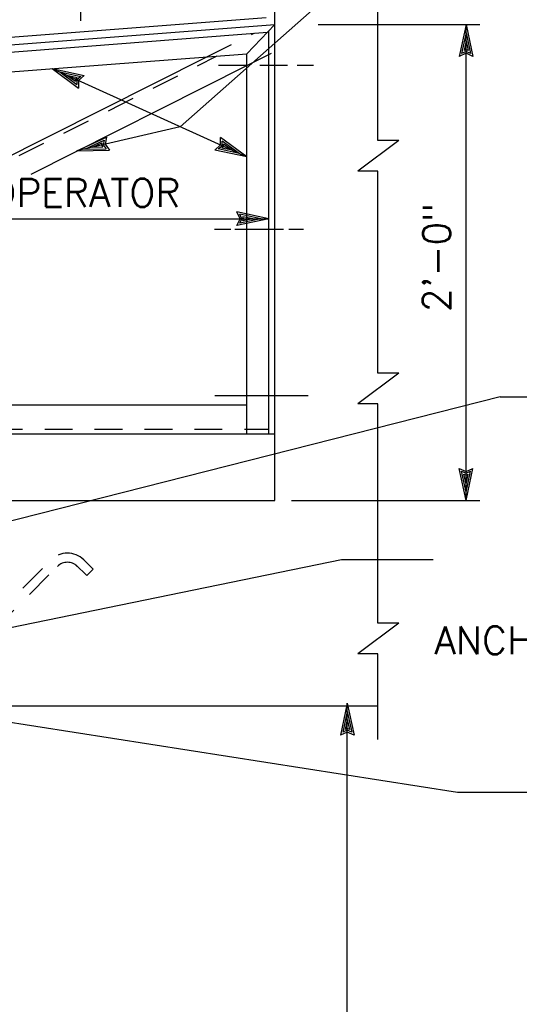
# Model space of a CAD drawing. Extents: x -27.8 to 14.2, y -21.6 to 8.4.
# Tile 19 of 30: x -2.3 to 0, y 0.4 to 4.8. Entities that reach past the tile are written whole.
import ezdxf
from ezdxf.enums import TextEntityAlignment as Align

# ---------------------------------------------------------------- set-up
doc = ezdxf.new("R2010")
doc.units = 0
doc.header["$MEASUREMENT"] = 0
doc.linetypes.add('HIDDEN2', pattern=[0.1875, 0.125, -0.0625])
doc.layers.add('01', color=7, linetype='CONTINUOUS')
doc.styles.add('TXT_SHX', font='txt.shx')

msp = doc.modelspace()

# ---------------------------------------------------------------- linework, layer by layer
at = {"layer": '01', "color": 7, "linetype": 'CONTINUOUS'}
for p, q in [((-1.5668, 4.3234), (0.1132, 5.8084)), ((-1.1398, 2.6404), (-1.1398, 5.6224)), ((-0.6758, 4.2614), (-0.6758, 5.1724)), ((-2.0158, 4.8834), (-2.0158, 4.8004)), ((-4.4758, 4.5614), (-1.1798, 4.8154)), ((-4.4528, 4.5304), (-1.1398, 4.7844)), ((-4.3748, 4.5034), (-1.1728, 4.7494)), ((-1.2668, 4.6524), (-1.1398, 4.7844)), ((-1.1668, 2.9394), (-1.1668, 4.7554)), ((-0.9458, 4.7844), (-0.2168, 4.7844)), ((-0.2788, 4.7844), (-0.3098, 4.6404)), ((-0.2788, 4.7474), (-0.2988, 4.6534)), ((-0.2788, 2.6404), (-0.2788, 4.7844)), ((-0.2788, 4.7844), (-0.2478, 4.6404)), ((-0.2788, 4.7474), (-0.2588, 4.6534)), ((-0.2788, 4.7114), (-0.2878, 4.6664)), ((-0.2788, 4.7114), (-0.2688, 4.6664)), ((-0.2788, 4.6624), (-0.2988, 4.6534)), ((-0.2788, 4.6704), (-0.2878, 4.6664)), ((-0.2688, 4.6664), (-0.2788, 4.6704)), ((-0.2588, 4.6534), (-0.2788, 4.6624)), ((-4.2748, 4.4224), (-1.2668, 4.6524)), ((-2.5238, 4.0964), (-1.4468, 4.6384)), ((-1.2668, 2.9394), (-1.2668, 4.6524)), ((-0.2788, 4.6544), (-0.3098, 4.6404)), ((-0.2478, 4.6404), (-0.2788, 4.6544)), ((-2.2378, 4.1104), (-1.2668, 4.5994)), ((-2.1428, 4.5854), (-1.2668, 4.1874)), ((-2.1428, 4.5854), (-1.9988, 4.5544)), ((-2.1428, 4.5854), (-2.0248, 4.4974)), ((-2.1088, 4.5704), (-2.0148, 4.5494)), ((-2.1088, 4.5704), (-2.0318, 4.5134)), ((-1.3938, 4.6004), (-1.2708, 4.6004)), ((-1.2078, 4.6004), (-1.0838, 4.6004)), ((-1.0398, 4.6004), (-0.9658, 4.6004)), ((-2.0768, 4.5554), (-2.0388, 4.5284)), ((-2.0768, 4.5554), (-2.0308, 4.5454)), ((-2.0308, 4.5454), (-2.0388, 4.5384)), ((-2.0388, 4.5384), (-2.0388, 4.5284)), ((-2.0148, 4.5494), (-2.0318, 4.5354)), ((-2.0318, 4.5354), (-2.0318, 4.5134)), ((-1.9988, 4.5544), (-2.0248, 4.5314)), ((-2.0248, 4.5314), (-2.0248, 4.4974)), ((-1.5668, 4.3234), (-2.0318, 4.2144)), ((-2.0318, 4.2144), (-1.8988, 4.2774)), ((-1.9958, 4.2224), (-1.9088, 4.2634)), ((-1.9088, 4.2634), (-1.9128, 4.2424)), ((-1.8988, 4.2774), (-1.9048, 4.2444)), ((-1.2668, 4.1874), (-1.3848, 4.2754)), ((-1.3848, 4.2414), (-1.3848, 4.2754)), ((-1.3008, 4.2024), (-1.3778, 4.2594)), ((-1.3778, 4.2374), (-1.3778, 4.2594)), ((-0.5818, 4.2614), (-0.7668, 4.1234)), ((-0.5818, 4.2614), (-0.6758, 4.2614)), ((-2.0318, 4.2144), (-1.8848, 4.2174)), ((-1.9958, 4.2224), (-1.8998, 4.2244)), ((-1.9608, 4.2314), (-1.9188, 4.2514)), ((-1.9608, 4.2314), (-1.9148, 4.2324)), ((-1.9188, 4.2514), (-1.9208, 4.2404)), ((-1.9208, 4.2404), (-1.9148, 4.2324)), ((-1.9128, 4.2424), (-1.8998, 4.2244)), ((-1.9048, 4.2444), (-1.8848, 4.2174)), ((-1.4108, 4.2184), (-1.3848, 4.2414)), ((-1.2668, 4.1874), (-1.4108, 4.2184)), ((-1.3948, 4.2234), (-1.3778, 4.2374)), ((-1.3008, 4.2024), (-1.3948, 4.2234)), ((-1.3788, 4.2274), (-1.3708, 4.2344)), ((-1.3328, 4.2174), (-1.3788, 4.2274)), ((-1.3328, 4.2174), (-1.3708, 4.2444)), ((-1.3708, 4.2344), (-1.3708, 4.2444)), ((-0.6758, 4.1234), (-0.7668, 4.1234)), ((-0.6758, 3.2134), (-0.6758, 4.1234)), ((-4.3768, 3.9094), (-1.1668, 3.9094)), ((-1.1668, 3.9094), (-1.3108, 3.9404)), ((-1.2968, 3.9094), (-1.3108, 3.9404)), ((-1.1668, 3.9094), (-1.3108, 3.8784)), ((-1.3108, 3.8784), (-1.2968, 3.9094)), ((-1.2038, 3.9094), (-1.2978, 3.9294)), ((-1.2888, 3.9094), (-1.2978, 3.9294)), ((-1.2038, 3.9094), (-1.2978, 3.8894)), ((-1.2978, 3.8894), (-1.2888, 3.9094)), ((-1.2398, 3.9094), (-1.2848, 3.9184)), ((-1.2808, 3.9094), (-1.2848, 3.9184)), ((-1.2398, 3.9094), (-1.2848, 3.8994)), ((-1.2848, 3.8994), (-1.2808, 3.9094)), ((-1.4118, 3.8624), (-1.3388, 3.8624)), ((-1.3198, 3.8624), (-1.1018, 3.8624)), ((-1.0768, 3.8624), (-1.0108, 3.8624)), ((-0.5818, 3.2134), (-0.7668, 3.0754)), ((-0.5818, 3.2134), (-0.6758, 3.2134)), ((-0.1258, 3.1064), (-2.8668, 2.4114)), ((-1.4098, 3.1134), (-0.9898, 3.1134)), ((-0.1258, 3.1064), (0.3532, 3.1064)), ((-3.0778, 3.0714), (-1.2668, 3.0714)), ((-0.6758, 3.0754), (-0.7668, 3.0754)), ((-0.6758, 2.0864), (-0.6758, 3.0754)), ((-3.0778, 2.9394), (-1.1398, 2.9394)), ((-0.2788, 2.6404), (-0.3098, 2.7844)), ((-0.3098, 2.7844), (-0.2788, 2.7704)), ((-0.2788, 2.6774), (-0.2988, 2.7714)), ((-0.2988, 2.7714), (-0.2788, 2.7624)), ((-0.2788, 2.7134), (-0.2888, 2.7584)), ((-0.2888, 2.7584), (-0.2788, 2.7544)), ((-0.2788, 2.6404), (-0.2478, 2.7844)), ((-0.2788, 2.7704), (-0.2478, 2.7844)), ((-0.2788, 2.6774), (-0.2588, 2.7714)), ((-0.2788, 2.7624), (-0.2588, 2.7714)), ((-0.2788, 2.7134), (-0.2698, 2.7584)), ((-0.2788, 2.7544), (-0.2698, 2.7584)), ((-2.6318, 2.6404), (-1.1398, 2.6404)), ((-1.0648, 2.6404), (-0.2168, 2.6404)), ((-2.7578, 1.9804), (-0.8398, 2.3734)), ((-0.8398, 2.3734), (-0.4268, 2.3734)), ((-0.5818, 2.0864), (-0.7668, 1.9484)), ((-0.5818, 2.0864), (-0.6758, 2.0864)), ((-0.6758, 1.9484), (-0.7668, 1.9484)), ((-0.6758, 1.5624), (-0.6758, 1.9484)), ((-2.7788, 1.7154), (-0.6758, 1.7154)), ((-0.8138, 1.7264), (-0.8448, 1.5824)), ((-0.8138, 1.6894), (-0.8338, 1.5954)), ((-0.8138, -6.3546), (-0.8138, 1.7264)), ((-0.8138, 1.7264), (-0.7828, 1.5824)), ((-0.8138, 1.6894), (-0.7938, 1.5954)), ((-2.5988, 1.6824), (-0.3168, 1.3254)), ((-0.8138, 1.6534), (-0.8228, 1.6084)), ((-0.8138, 1.6534), (-0.8038, 1.6084)), ((-0.8138, 1.6044), (-0.8338, 1.5954)), ((-0.8138, 1.6124), (-0.8228, 1.6084)), ((-0.8038, 1.6084), (-0.8138, 1.6124)), ((-0.7938, 1.5954), (-0.8138, 1.6044)), ((-0.8138, 1.5964), (-0.8448, 1.5824)), ((-0.7828, 1.5824), (-0.8138, 1.5964)), ((-0.3168, 1.3254), (0.4312, 1.3254))]:
    msp.add_line(p, q, dxfattribs=at)
at = {"layer": '01', "color": 7, "linetype": 'HIDDEN2'}
for p, q in [((-1.4468, 4.6384), (-1.2338, 4.7454)), ((-1.2668, 4.5994), (-1.1418, 4.6624)), ((-2.4928, 4.0924), (-1.3998, 4.6424)), ((-3.0768, 2.9604), (-1.1668, 2.9604)), ((-2.7528, 1.7684), (-2.1478, 2.3724)), ((-2.0008, 2.3724), (-1.9588, 2.3304)), ((-2.7228, 1.7384), (-2.1188, 2.3434)), ((-2.0368, 2.3494), (-1.9878, 2.3014)), ((-1.9878, 2.3014), (-1.9588, 2.3304))]:
    msp.add_line(p, q, dxfattribs=at)
for radius in [0.1042, 0.0627]:
    msp.add_arc((-2.0746, 2.2987), radius, 45, 135, dxfattribs=at)

# ---------------------------------------------------------------- texts
at = {"layer": '01', "color": 7, "linetype": 'CONTINUOUS', "style": 'TXT_SHX'}
for s, p in [("AS REQ'D BY OPERATOR", (-2.6167, 3.9634)), ('ANCHOR STRAPS. WELD TO L @ 18"', (1.1744, 1.9474))]:
    msp.add_text(s, height=0.124998, dxfattribs=at).set_placement(p, align=Align.CENTER)
msp.add_text('2\'-0"', height=0.125, rotation=90, dxfattribs=at).set_placement((-0.3488, 3.7348), align=Align.CENTER)

doc.saveas('drawing.dxf')
